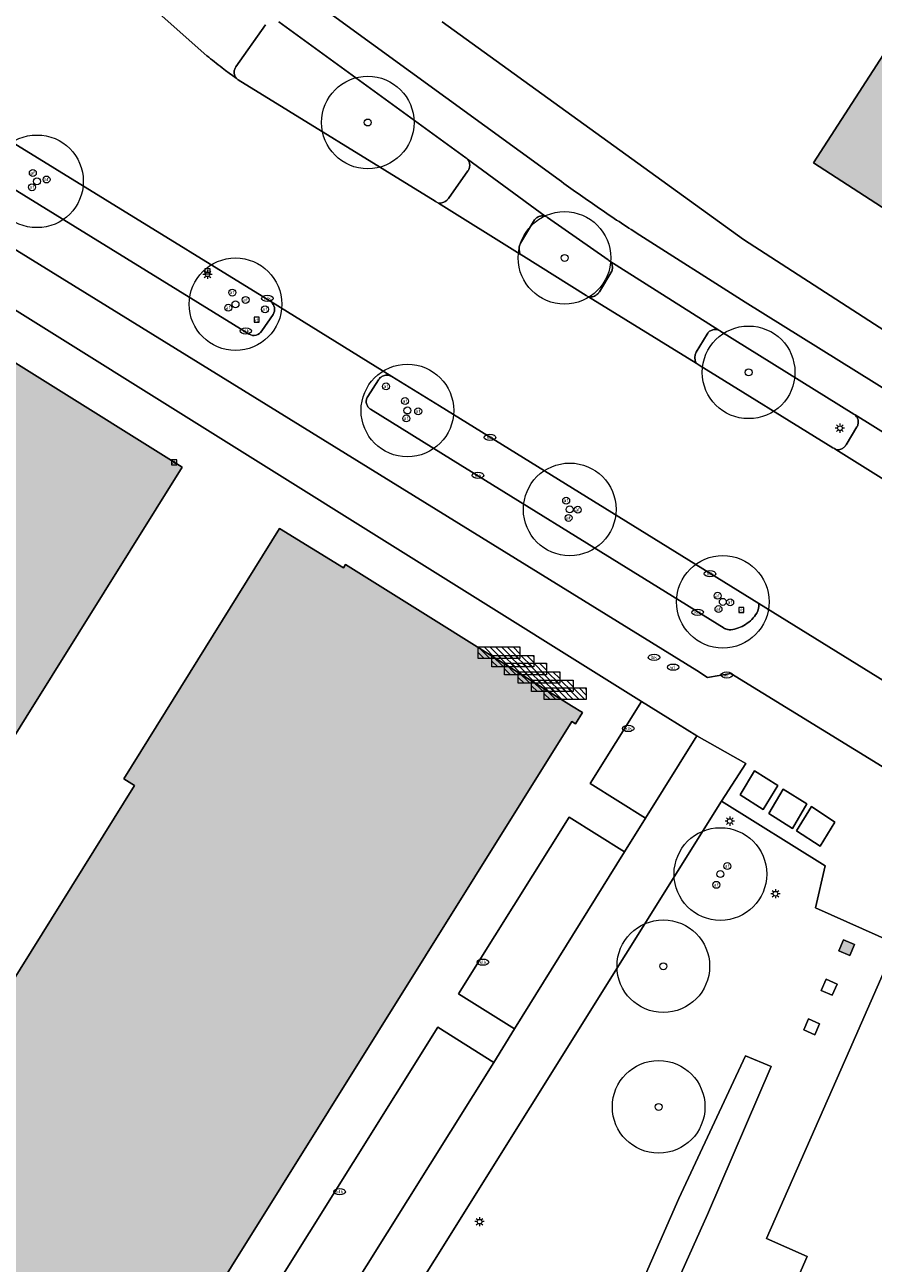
# Model space of a CAD drawing. Header units: metres. Extents: x 187482 to 189800, y 333582 to 335019.
# Tile 248 of 256: x 189061 to 189107, y 334617 to 334684. Entities that reach past the tile are written whole.
import ezdxf
from ezdxf.enums import TextEntityAlignment as Align

# ---------------------------------------------------------------- set-up
doc = ezdxf.new("R2010")
doc.units = ezdxf.units.M
doc.layers.get('0').update_dxf_attribs({"color": 252, "lineweight": 18})
for name, color, linetype, lineweight in [('B-WE-GR-BEPLANTING_CULTUUR_HEESTERS-GV', 252, 'Continuous', 18), ('B-WE-GR-BOOM-S', 252, 'Continuous', 18), ('B-WE-GR-HAAG-G', 252, 'GR-HAAG1-SO', 18), ('B-WE-IE-MEUBILAIR-S', 252, 'Continuous', 18), ('B-WE-IE-MEUBILAIR_WEGMEUBILAIR-S', 252, 'Continuous', 18), ('B-WE-OG-BEBOUWING-GV', 252, 'Continuous', 18), ('B-WE-OG-TERREIN_ERF-GV', 252, 'Continuous', 18), ('B-WE-VH-GESLOTENVERHARDING-GV', 252, 'Continuous', 18), ('B-WE-VH-GESLOTENVERHARDING_ASFALT-GV', 252, 'Continuous', 18), ('B-WE-VH-OPENVERHARDING_BETONSTRAATSTEEN-GV', 252, 'Continuous', 18), ('B-WE-VH-OPENVERHARDING_STRAATBAKSTEEN-GV', 252, 'Continuous', 18), ('B-WE-VH-OPENVERHARDING_TEGEL-GV', 252, 'Continuous', 18)]:
    doc.layers.add(name, color=color, linetype=linetype, lineweight=lineweight)
doc.layers.add('B-WE-OG-BEBOUWING-V', color=7, linetype='Continuous', lineweight=18, true_color=0xf0f0f0)
doc.styles.add('NLCS-ISO', font='NLCS-ISO.ttf')
doc.linetypes.add('GR-HAAG1-SO', pattern='A,6,[176,NLCS.SHX,S=0.125,R=0,X=0,Y=0],-2', length=8)

# ---------------------------------------------------------------- blocks, each defined once
blk = doc.blocks.new('SIE-MEUBILAIR_BORD_VERKEER-SO')
blk.add_lwpolyline([(-0.5625, -0.5625), (0.5625, -0.5625), (0.5625, 0.5625), (-0.5625, 0.5625)], close=True)
at = {"style": 'NLCS-ISO'}
blk.add_text('vb', height=0.75, dxfattribs=at).set_placement((0, 0), align=Align.MIDDLE_CENTER)
blk = doc.blocks.new('SIE-MEUBILAIR_PAAL_LICHTMAST-SO')
for points in [[(-0.62, 0), (-1, 0)], [(-0.71, 0.71), (-0.44, 0.44)], [(0, 1), (0, 0.62)], [(0.44, 0.44), (0.71, 0.71)], [(1, 0), (0.62, 0)], [(-0.71, -0.71), (-0.44, -0.44)], [(0, -0.62), (0, -1)], [(0.44, -0.44), (0.71, -0.71)]]:
    blk.add_lwpolyline(points)
blk.add_circle((0, 0), 0.5)
blk = doc.blocks.new('SIE-MEUBILAIR_PAAL_AFSLUITPAAL-SO')
blk.add_circle((0, 0), 0.75)
at = {"style": 'NLCS-ISO'}
blk.add_text('af', height=0.75, dxfattribs=at).set_placement((0, 0.05), align=Align.MIDDLE_CENTER)
blk = doc.blocks.new('SIE-MEUBILAIR_PUT_BRANDKRAAN-SO')
blk.add_ellipse((0, 0), major_axis=(1.25, 0), ratio=0.54)
at = {"style": 'NLCS-ISO'}
blk.add_text('bk', height=0.75, dxfattribs=at).set_placement((0.03, 0), align=Align.MIDDLE_CENTER)
blk = doc.blocks.new('SIE-MEUBILAIR_PUT_KOLK-SO')
blk.add_ellipse((0, 0), major_axis=(1.25, 0), ratio=0.54)
at = {"style": 'NLCS-ISO'}
blk.add_text('klk', height=0.75, dxfattribs=at).set_placement((0.03, 0), align=Align.MIDDLE_CENTER)
blk = doc.blocks.new('SIE-MEUBILAIR_PUT_WATERLEIDINGPUT-SO')
blk.add_ellipse((0, 0), major_axis=(1.25, 0), ratio=0.54)
at = {"style": 'NLCS-ISO'}
blk.add_text('wl', height=0.75, dxfattribs=at).set_placement((-0.14, 0), align=Align.MIDDLE_CENTER)
blk = doc.blocks.new('SIE-WEG_FIETSREK-SO')
for p, q in [((-4.5, 1.25), (-2, -1.25)), ((-4.5, 0), (-3.25, -1.25)), ((-3.25, 1.25), (-0.75, -1.25)), ((-2, 1.25), (0.5, -1.25)), ((-0.75, 1.25), (1.75, -1.25)), ((0.5, 1.25), (3, -1.25)), ((1.76, 1.25), (4.26, -1.25)), ((3.01, 1.25), (4.5, -0.24)), ((4.26, 1.25), (4.5, 1.01))]:
    blk.add_line(p, q)
at = {"flags": 128}
blk.add_lwpolyline([(4.51, -1.25), (-4.51, -1.25), (-4.51, 1.25), (4.51, 1.25), (4.51, -1.25)], close=True, dxfattribs=at)
blk = doc.blocks.new('SGR-BOOM_GBKN-SO')
at = {"color": 0, "linetype": 'ByBlock', "lineweight": 18}
for radius in [2, 0.15]:
    blk.add_circle((0, 0), radius, dxfattribs=at)

msp = doc.modelspace()

# ---------------------------------------------------------------- hatches: boundary and pattern name
at = {"layer": 'B-WE-OG-BEBOUWING-V'}
h = msp.add_hatch(color=256, dxfattribs=at)
h.dxf.hatch_style = 1
h.paths.add_polyline_path([(188977.271, 334681.018), (188977.301, 334681.065), (188976.349, 334681.656), (188978.962, 334685.86), (188979.913, 334685.269), (188980.009, 334685.423), (188988.163, 334698.545), (188988.237, 334698.664), (188987.285, 334699.255), (188989.898, 334703.459), (188990.849, 334702.868), (188990.91, 334702.966), (188993.172, 334706.605), (188995.23, 334709.916), (188992.89, 334711.371), (188979.733, 334719.554), (188974.016, 334710.39), (188976.287, 334708.975), (188977.425, 334708.267), (188965.027, 334688.352), (188964.858, 334688.459), (188957.672, 334676.92), (188957.038, 334675.901), (188957.669, 334675.489), (188958.309, 334676.523), (188958.909, 334676.149), (188963.478, 334673.304), (188962.843, 334672.278), (188963.484, 334671.868), (188964.124, 334672.902), (188966.665, 334671.319), (188969.281, 334669.689), (188968.66, 334668.666), (188969.316, 334668.254)], flags=17)
h.paths.add_polyline_path([(189033.973, 334625.638), (189040.323, 334635.78), (189045.948, 334632.212), (189046.992, 334631.55), (189056.22, 334646.446), (189059.996, 334644.092), (189061.388, 334646.323), (189069.804, 334659.808), (189031.513, 334683.749), (189031.626, 334683.938), (189031.077, 334684.266), (189031.017, 334684.302), (189030.334, 334683.161), (189026.05, 334685.854), (189026.761, 334687.013), (189026.256, 334687.318), (189025.502, 334686.067), (189019.988, 334689.51), (189020.761, 334690.736), (189020.304, 334691.024), (189019.517, 334689.776), (189015.985, 334691.977), (189013.835, 334688.51), (189011.186, 334690.158), (188994.104, 334662.695), (188988.594, 334653.69), (189033.861, 334625.46)], flags=16)
edge = h.paths.add_edge_path(flags=16)
edge.add_arc((188962.598, 334717.933), 0.192, 359.2213, 406.19144)
edge.add_arc((188962.593, 334717.938), 0.192, 43.80856, 90.7787)
edge.add_arc((188962.587, 334717.938), 0.192, 89.2213, 136.19144)
edge.add_arc((188962.582, 334717.933), 0.192, 133.80856, 180.7787)
edge.add_arc((188962.582, 334717.927), 0.192, 179.2213, 226.19144)
edge.add_arc((188962.587, 334717.922), 0.192, 223.80856, 270.7787)
edge.add_arc((188962.593, 334717.922), 0.192, 269.2213, 316.19144)
edge.add_arc((188962.598, 334717.927), 0.192, 313.80856, 360.7787)
edge = h.paths.add_edge_path(flags=16)
edge.add_arc((188971.434, 334712.43), 0.192, 359.2213, 406.19144)
edge.add_arc((188971.429, 334712.435), 0.192, 43.80856, 90.7787)
edge.add_arc((188971.423, 334712.435), 0.192, 89.2213, 136.19144)
edge.add_arc((188971.418, 334712.43), 0.192, 133.80856, 180.7787)
edge.add_arc((188971.418, 334712.424), 0.192, 179.2213, 226.19144)
edge.add_arc((188971.423, 334712.419), 0.192, 223.80856, 270.7787)
edge.add_arc((188971.429, 334712.419), 0.192, 269.2213, 316.19144)
edge.add_arc((188971.434, 334712.424), 0.192, 313.80856, 360.7787)
edge = h.paths.add_edge_path(flags=16)
edge.add_arc((188967.012, 334715.169), 0.192, 89.2213, 136.19144)
edge.add_arc((188967.007, 334715.164), 0.192, 133.80856, 180.7787)
edge.add_arc((188967.007, 334715.158), 0.192, 179.2213, 226.19144)
edge.add_arc((188967.012, 334715.153), 0.192, 223.80856, 270.7787)
edge.add_arc((188967.018, 334715.153), 0.192, 269.2213, 316.19144)
edge.add_arc((188967.023, 334715.158), 0.192, 313.80856, 360.7787)
edge.add_arc((188967.023, 334715.164), 0.192, 359.2213, 406.19144)
edge.add_arc((188967.018, 334715.169), 0.192, 43.80856, 90.7787)
edge = h.paths.add_edge_path(flags=16)
edge.add_arc((188969.171, 334718.655), 0.192, 89.2213, 136.19144)
edge.add_arc((188969.166, 334718.65), 0.192, 133.80856, 180.7787)
edge.add_arc((188969.166, 334718.644), 0.192, 179.2213, 226.19144)
edge.add_arc((188969.171, 334718.639), 0.192, 223.80856, 270.7787)
edge.add_arc((188969.177, 334718.639), 0.192, 269.2213, 316.19144)
edge.add_arc((188969.182, 334718.644), 0.192, 313.80856, 360.7787)
edge.add_arc((188969.182, 334718.65), 0.192, 359.2213, 406.19144)
edge.add_arc((188969.177, 334718.655), 0.192, 43.80856, 90.7787)
edge = h.paths.add_edge_path(flags=16)
edge.add_arc((188973.635, 334715.942), 0.192, 313.80856, 360.7787)
edge.add_arc((188973.635, 334715.948), 0.192, 359.2213, 406.19144)
edge.add_arc((188973.63, 334715.953), 0.192, 43.80856, 90.7787)
edge.add_arc((188973.624, 334715.953), 0.192, 89.2213, 136.19144)
edge.add_arc((188973.619, 334715.948), 0.192, 133.80856, 180.7787)
edge.add_arc((188973.619, 334715.942), 0.192, 179.2213, 226.19144)
edge.add_arc((188973.624, 334715.937), 0.192, 223.80856, 270.7787)
edge.add_arc((188973.63, 334715.937), 0.192, 269.2213, 316.19144)
h = msp.add_hatch(color=256, dxfattribs=at)
h.dxf.hatch_style = 1
h.paths.add_polyline_path([(189066.662, 334642.997), (189067.239, 334642.638), (189058.837, 334629.202), (189050.181, 334615.36), (189049.995, 334615.477), (189049.62, 334614.864), (189065.43, 334604.999), (189065.795, 334605.574), (189065.609, 334605.692), (189067.228, 334608.284), (189090.843, 334646.088), (189091.038, 334645.966), (189091.414, 334646.568), (189090.825, 334646.936), (189082.359, 334652.225), (189078.621, 334654.56), (189078.511, 334654.386), (189075.069, 334656.503)], flags=17)
h.paths.add_polyline_path([(189033.973, 334625.638), (189040.323, 334635.78), (189045.948, 334632.212), (189046.992, 334631.55), (189056.22, 334646.446), (189059.996, 334644.092), (189061.388, 334646.323), (189069.804, 334659.808), (189031.513, 334683.749), (189031.626, 334683.938), (189031.077, 334684.266), (189031.017, 334684.302), (189030.334, 334683.161), (189026.05, 334685.854), (189026.761, 334687.013), (189026.256, 334687.318), (189025.502, 334686.067), (189019.988, 334689.51), (189020.761, 334690.736), (189020.304, 334691.024), (189019.517, 334689.776), (189015.985, 334691.977), (189013.835, 334688.51), (189011.186, 334690.158), (188994.104, 334662.695), (188988.594, 334653.69), (189033.861, 334625.46)], flags=16)
h = msp.add_hatch(color=256, dxfattribs=at)
h.dxf.hatch_style = 1
h.paths.add_polyline_path([(189109.084, 334672.882), (189117.744, 334686.285), (189113.1, 334689.272), (189109.021, 334682.881), (189108.425, 334683.264), (189103.888, 334676.238)], flags=17)
h = msp.add_hatch(color=256, dxfattribs=at)
h.dxf.hatch_style = 1
h.paths.add_polyline_path([(189106.109, 334634.048), (189105.514, 334634.31), (189105.252, 334633.715), (189105.847, 334633.454)], flags=17)

# ---------------------------------------------------------------- linework, layer by layer
at = {"layer": 'B-WE-GR-BEPLANTING_CULTUUR_HEESTERS-GV', "flags": 128}
for points in [[(189074.586, 334668.753), (189065.645, 334674.259), (189057.252, 334679.428), (189042.208, 334688.745), (189041.979, 334688.887), (189024.42, 334699.788), (189024.317, 334699.852)], [(189023.361, 334698.087), (189040.831, 334687.135), (189057.393, 334676.874), (189073.419, 334667.001)], [(189074.302, 334683.698), (189072.708, 334681.432)], [(189085.119, 334676.52), (189075.019, 334683.849)], [(189072.715, 334680.812), (189072.756, 334680.783), (189072.797, 334680.753), (189072.801, 334680.75), (189072.805, 334680.746), (189072.81, 334680.743), (189072.814, 334680.74), (189072.818, 334680.737), (189072.823, 334680.733), (189072.827, 334680.73), (189072.832, 334680.727), (189083.474, 334674.167), (189083.479, 334674.163), (189083.485, 334674.16), (189083.49, 334674.156), (189083.496, 334674.153), (189083.501, 334674.15), (189083.507, 334674.146), (189083.512, 334674.143), (189083.518, 334674.14), (189083.642, 334674.063)], [(189084.18, 334674.326), (189085.237, 334675.806)], [(189092.801, 334671.01), (189089.537, 334673.3)], [(189088.834, 334673.165), (189088.07, 334671.908)], [(189088.061, 334671.321), (189088.24, 334671.21), (189091.619, 334669.085), (189091.751, 334669.004)], [(189092.341, 334669.281), (189092.947, 334670.302)], [(189074.1, 334667.172), (189074.713, 334668.051)], [(189098.156, 334667.003), (189097.561, 334666.019)], [(189106.077, 334662.676), (189098.841, 334667.18)], [(189097.553, 334665.427), (189097.723, 334665.322), (189104.938, 334660.867), (189105.019, 334660.816), (189105.1, 334660.766)], [(189105.647, 334661.021), (189106.237, 334661.99)], [(189101.692, 334612.988), (189103.554, 334617.216), (189101.356, 334618.173), (189105.838, 334628.35), (189107.984, 334633.224), (189121.738, 334627.151), (189129.97, 334620.682), (189132.693, 334618.542), (189132.813, 334618.448), (189134.062, 334620.204), (189122.773, 334628.984), (189115.308, 334632.26), (189114.837, 334631.183), (189103.999, 334636.024), (189104.523, 334638.295), (189098.93, 334641.783), (189067.932, 334592.24)]]:
    msp.add_lwpolyline(points, dxfattribs=at)
at = {"layer": 'B-WE-GR-BEPLANTING_CULTUUR_HEESTERS-GV'}
for points in [[(189072.708, 334681.432, 0.087876), (189072.629, 334681.261)], [(189072.629, 334681.261, 0.090754), (189072.614, 334681.074)], [(189072.614, 334681.074, 0.064968), (189072.647, 334680.936)], [(189072.647, 334680.936, 0.0632), (189072.715, 334680.812)], [(189085.213, 334676.434, 0.065591), (189085.119, 334676.52)], [(189085.256, 334676.374, 0.033052), (189085.213, 334676.434)], [(189085.237, 334675.806, 0.098675), (189085.319, 334675.988)], [(189085.326, 334676.187, 0.096717), (189085.256, 334676.374)], [(189085.319, 334675.988, 0.095536), (189085.326, 334676.187)], [(189083.642, 334674.063, 0.048867), (189083.766, 334674.067)], [(189083.766, 334674.067, 0.052514), (189083.887, 334674.097)], [(189083.887, 334674.097, 0.078353), (189084.052, 334674.188)], [(189084.052, 334674.188, 0.075082), (189084.18, 334674.326)], [(189088.976, 334673.301, 0.100673), (189088.834, 334673.165)], [(189089.158, 334673.374, 0.095652), (189088.976, 334673.301)], [(189089.355, 334673.374, 0.091373), (189089.158, 334673.374)], [(189089.399, 334673.363, 0.032131), (189089.355, 334673.374)], [(189089.537, 334673.3, 0.075911), (189089.399, 334673.363)], [(189088.008, 334671.72, 0.07571), (189088.003, 334671.522)], [(189088.003, 334671.522, 0.029865), (189088.024, 334671.419)], [(189088.07, 334671.908, 0.073493), (189088.008, 334671.72)], [(189088.024, 334671.419, 0.033539), (189088.061, 334671.321)], [(189092.895, 334670.936, 0.065854), (189092.801, 334671.01)], [(189092.948, 334670.873, 0.048464), (189092.895, 334670.936)], [(189093.028, 334670.688, 0.095755), (189092.948, 334670.873)], [(189093.028, 334670.487, 0.099505), (189093.028, 334670.688)], [(189092.947, 334670.302, 0.104056), (189093.028, 334670.487)], [(189092.2, 334669.133, 0.086538), (189092.341, 334669.281)], [(189074.713, 334668.051, 0.385784), (189074.586, 334668.753)], [(189091.751, 334669.004, 0.051468), (189091.887, 334669.005)], [(189091.887, 334669.005, 0.051583), (189092.02, 334669.036)], [(189092.02, 334669.036, 0.08314), (189092.2, 334669.133)], [(189098.461, 334667.235, 0.096123), (189098.285, 334667.15)], [(189098.657, 334667.246, 0.097207), (189098.461, 334667.235)], [(189098.786, 334667.208, 0.069283), (189098.657, 334667.246)], [(189073.419, 334667.001, 0.43627), (189074.1, 334667.172)], [(189098.285, 334667.15, 0.10149), (189098.156, 334667.003)], [(189098.841, 334667.18, 0.03623), (189098.786, 334667.208)], [(189097.561, 334666.019, 0.070717), (189097.5, 334665.832)], [(189097.5, 334665.832, 0.071362), (189097.494, 334665.636)], [(189097.494, 334665.636, 0.046762), (189097.515, 334665.529)], [(189097.515, 334665.529, 0.040852), (189097.553, 334665.427)], [(189106.133, 334662.634, 0.034612), (189106.077, 334662.676)], [(189106.217, 334662.542, 0.058305), (189106.133, 334662.634)], [(189106.296, 334662.365, 0.09481), (189106.217, 334662.542)], [(189106.237, 334661.99, 0.097973), (189106.303, 334662.172)], [(189106.303, 334662.172, 0.098504), (189106.296, 334662.365)], [(189105.1, 334660.766, 0.07212), (189105.239, 334660.76)], [(189105.239, 334660.76, 0.066094), (189105.375, 334660.791)], [(189105.375, 334660.791, 0.084496), (189105.531, 334660.882)], [(189105.531, 334660.882, 0.082742), (189105.647, 334661.021)]]:
    msp.add_lwpolyline(points, format="xyb", dxfattribs=at)
at = {"layer": 'B-WE-GR-BEPLANTING_CULTUUR_HEESTERS-GV', "flags": 128}
for points in [[(189105.252, 334633.715), (189105.514, 334634.31), (189106.109, 334634.048), (189105.847, 334633.454)], [(189104.904, 334631.315), (189104.309, 334631.577), (189104.571, 334632.171), (189105.166, 334631.909)], [(189103.962, 334629.176), (189103.367, 334629.438), (189103.629, 334630.033), (189104.224, 334629.771)], [(189103.664, 334606.458), (189097.403, 334609.243), (189092.642, 334611.277), (189096.623, 334620.339), (189100.229, 334628.047), (189101.61, 334627.464), (189098.168, 334619.483), (189094.842, 334612.065), (189098.08, 334610.743), (189104.386, 334608.044)], [(189098.168, 334619.483), (189101.61, 334627.464), (189100.229, 334628.047), (189096.623, 334620.339), (189092.642, 334611.277), (189097.403, 334609.243), (189103.664, 334606.458), (189104.386, 334608.044), (189098.08, 334610.743), (189094.842, 334612.065)]]:
    msp.add_lwpolyline(points, close=True, dxfattribs=at)
at = {"layer": 'B-WE-GR-HAAG-G', "ltscale": 0.2, "flags": 128}
for points in [[(189096.623, 334620.339), (189100.229, 334628.047)], [(189100.229, 334628.047), (189101.61, 334627.464)], [(189101.61, 334627.464), (189098.168, 334619.483)], [(189092.642, 334611.277), (189096.623, 334620.339)], [(189098.168, 334619.483), (189094.842, 334612.065)]]:
    msp.add_lwpolyline(points, dxfattribs=at)
at = {"layer": 'B-WE-OG-BEBOUWING-GV', "flags": 128}
msp.add_lwpolyline([(189011.186, 334690.158), (188994.104, 334662.695), (188988.594, 334653.69), (189033.861, 334625.46), (189033.973, 334625.638), (189040.323, 334635.78), (189045.948, 334632.212), (189046.992, 334631.55), (189056.22, 334646.446), (189059.996, 334644.092), (189061.388, 334646.323), (189069.804, 334659.808), (189031.513, 334683.749)], dxfattribs=at)
for points in [[(189109.084, 334672.882), (189117.744, 334686.285), (189113.1, 334689.272), (189109.021, 334682.881), (189108.425, 334683.264), (189103.888, 334676.238)], [(189066.662, 334642.997), (189067.239, 334642.638), (189058.837, 334629.202), (189050.181, 334615.36), (189049.995, 334615.477), (189049.62, 334614.864), (189065.43, 334604.999), (189065.795, 334605.574), (189065.609, 334605.692), (189067.228, 334608.284), (189090.843, 334646.088), (189091.038, 334645.966), (189091.414, 334646.568), (189090.825, 334646.936), (189082.359, 334652.225), (189078.621, 334654.56), (189078.511, 334654.386), (189075.069, 334656.503)], [(189106.109, 334634.048), (189105.514, 334634.31), (189105.252, 334633.715), (189105.847, 334633.454)], [(189132.813, 334618.448), (189132.693, 334618.542), (189129.97, 334620.682), (189121.738, 334627.151), (189107.984, 334633.224), (189105.838, 334628.35), (189101.356, 334618.173), (189103.554, 334617.216), (189101.692, 334612.988), (189108.825, 334609.847), (189115.116, 334607.076), (189114.331, 334606.075), (189118.775, 334602.593), (189120.166, 334601.503), (189120.342, 334601.365), (189120.451, 334601.28), (189120.593, 334601.168), (189122.023, 334602.988), (189124.913, 334600.722), (189125.849, 334599.988), (189125.959, 334600.131), (189131.683, 334595.657), (189143.193, 334610.291)], [(189105.166, 334631.909), (189104.571, 334632.171), (189104.309, 334631.577), (189104.904, 334631.315)], [(189104.224, 334629.771), (189103.629, 334630.033), (189103.367, 334629.438), (189103.962, 334629.176)]]:
    msp.add_lwpolyline(points, close=True, dxfattribs=at)
at = {"layer": 'B-WE-OG-TERREIN_ERF-GV', "flags": 128}
for points in [[(189072.09, 334611.188), (189083.601, 334629.587), (189086.634, 334627.689), (189087.75, 334629.497), (189084.728, 334631.388), (189090.7, 334640.933), (189093.691, 334639.062), (189094.817, 334640.864), (189091.827, 334642.734), (189094.602, 334647.17), (189014.451, 334697.278)], [(189031.513, 334683.749), (189069.804, 334659.808), (189061.388, 334646.323), (189059.996, 334644.092)], [(189083.848, 334683.848), (189100.11, 334672.109), (189121.28, 334658.426), (189128.878, 334653.605), (189134.632, 334650.115), (189142.881, 334644.872)], [(189058.837, 334629.202), (189067.239, 334642.638), (189066.662, 334642.997), (189075.069, 334656.503), (189078.511, 334654.386), (189078.621, 334654.56), (189082.359, 334652.225), (189090.825, 334646.936), (189091.414, 334646.568), (189091.038, 334645.966), (189090.843, 334646.088), (189067.228, 334608.284)]]:
    msp.add_lwpolyline(points, dxfattribs=at)
for points in [[(189123.943, 334695.879), (189126.098, 334694.39), (189120.08, 334684.783), (189120.405, 334684.574), (189116.282, 334678.173), (189118.86, 334676.517), (189114.327, 334669.497), (189109.084, 334672.882), (189103.888, 334676.238), (189108.425, 334683.264), (189109.021, 334682.881), (189113.1, 334689.272), (189117.744, 334686.285), (189119.475, 334688.964)], [(189094.817, 334640.864), (189097.596, 334645.313), (189096.024, 334646.281), (189094.602, 334647.17), (189091.827, 334642.734)], [(189087.75, 334629.497), (189093.691, 334639.062), (189090.7, 334640.933), (189084.728, 334631.388)], [(189075.12, 334609.293), (189086.634, 334627.689), (189083.601, 334629.587), (189072.09, 334611.188)]]:
    msp.add_lwpolyline(points, close=True, dxfattribs=at)
at = {"layer": 'B-WE-VH-GESLOTENVERHARDING-GV', "flags": 128}
for points in [[(189101.182, 334641.346), (189101.964, 334642.634), (189100.715, 334643.423), (189099.933, 334642.135)], [(189102.764, 334640.318), (189103.537, 334641.641), (189102.254, 334642.443), (189101.481, 334641.12)], [(189103.775, 334641.496), (189102.973, 334640.191), (189104.249, 334639.358), (189105.051, 334640.663)]]:
    msp.add_lwpolyline(points, close=True, dxfattribs=at)
at = {"layer": 'B-WE-VH-GESLOTENVERHARDING_ASFALT-GV', "flags": 128}
for points in [[(189003.454, 334712.899), (189018.063, 334703.767), (189018.139, 334703.719), (189020.634, 334702.156), (189024.317, 334699.852), (189024.42, 334699.788), (189041.979, 334688.887), (189042.208, 334688.745), (189057.252, 334679.428), (189065.645, 334674.259), (189074.586, 334668.753), (189081.124, 334664.711), (189083.691, 334663.123), (189100.938, 334652.454), (189116.437, 334642.876), (189116.454, 334642.867), (189116.47, 334642.858), (189116.487, 334642.848), (189116.503, 334642.838), (189116.519, 334642.828), (189116.535, 334642.818), (189116.551, 334642.807), (189116.566, 334642.796)], [(189071.138, 334682.028), (189068.246, 334684.591), (189068.15, 334684.677), (189062.766, 334689.771)], [(189109.854, 334657.801), (189105.1, 334660.766), (189105.019, 334660.816), (189104.938, 334660.867), (189097.723, 334665.322), (189097.553, 334665.427), (189091.751, 334669.004), (189091.619, 334669.085), (189088.24, 334671.21), (189088.061, 334671.321), (189083.642, 334674.063), (189083.518, 334674.14), (189083.512, 334674.143), (189083.507, 334674.146), (189083.501, 334674.15), (189083.496, 334674.153), (189083.49, 334674.156), (189083.485, 334674.16), (189083.479, 334674.163), (189083.474, 334674.167), (189072.832, 334680.727), (189072.827, 334680.73), (189072.823, 334680.733), (189072.818, 334680.737), (189072.814, 334680.74), (189072.81, 334680.743), (189072.805, 334680.746), (189072.801, 334680.75), (189072.797, 334680.753), (189072.756, 334680.783), (189072.715, 334680.812), (189072.525, 334680.952), (189072.335, 334681.093), (189072.146, 334681.235), (189071.958, 334681.378)]]:
    msp.add_lwpolyline(points, dxfattribs=at)
at = {"layer": 'B-WE-VH-GESLOTENVERHARDING_ASFALT-GV'}
for points in [[(189071.546, 334681.7, -0.005371), (189071.138, 334682.028)], [(189071.958, 334681.378, -0.005369), (189071.546, 334681.7)]]:
    msp.add_lwpolyline(points, format="xyb", dxfattribs=at)
at = {"layer": 'B-WE-VH-GESLOTENVERHARDING_ASFALT-GV', "flags": 128}
msp.add_lwpolyline([(189094.817, 334640.864), (189093.691, 334639.062), (189087.75, 334629.497), (189086.634, 334627.689), (189075.12, 334609.293), (189073.997, 334607.495), (189070.89, 334602.402), (189070.518, 334601.828), (189065.397, 334593.811), (189067.932, 334592.24), (189098.93, 334641.783), (189100.232, 334643.829), (189097.596, 334645.313)], close=True, dxfattribs=at)
at = {"layer": 'B-WE-VH-OPENVERHARDING_BETONSTRAATSTEEN-GV', "flags": 128}
for points in [[(189090.153, 334675.322), (189065.88, 334692.983)], [(189075.019, 334683.849), (189085.119, 334676.52)], [(189085.213, 334676.434), (189089.399, 334673.363)], [(189089.537, 334673.3), (189092.801, 334671.01)], [(189160.534, 334633.078), (189144.776, 334641.791), (189141.295, 334643.775), (189137.819, 334645.768), (189134.348, 334647.77), (189130.882, 334649.78), (189116.331, 334658.679), (189100.202, 334668.723), (189094.317, 334672.466)], [(189092.895, 334670.936), (189098.786, 334667.208)], [(189098.841, 334667.18), (189106.077, 334662.676)], [(189106.133, 334662.634), (189111.058, 334659.582)]]:
    msp.add_lwpolyline(points, dxfattribs=at)
at = {"layer": 'B-WE-VH-OPENVERHARDING_BETONSTRAATSTEEN-GV'}
for points in [[(189085.119, 334676.52, -0.065591), (189085.213, 334676.434)], [(189091.179, 334674.586, -0.003497), (189090.153, 334675.322)], [(189092.215, 334673.865, -0.002856), (189091.179, 334674.586)], [(189089.399, 334673.363, -0.075911), (189089.537, 334673.3)], [(189093.261, 334673.158, -0.002856), (189092.215, 334673.865)], [(189094.317, 334672.466, -0.003518), (189093.261, 334673.158)], [(189092.801, 334671.01, -0.065854), (189092.895, 334670.936)], [(189098.786, 334667.208, -0.03623), (189098.841, 334667.18)], [(189106.077, 334662.676, -0.034612), (189106.133, 334662.634)]]:
    msp.add_lwpolyline(points, format="xyb", dxfattribs=at)
at = {"layer": 'B-WE-VH-OPENVERHARDING_STRAATBAKSTEEN-GV', "flags": 128}
for points in [[(189073.419, 334667.001), (189057.393, 334676.874), (189040.831, 334687.135), (189023.361, 334698.087), (189019.577, 334700.497), (189017.065, 334698.92), (189039.475, 334684.736), (189055.961, 334674.54), (189097.592, 334648.834), (189098.164, 334648.456), (189099.424, 334648.688), (189109.32, 334642.593), (189113.332, 334639.148)], [(189068.246, 334684.591), (189071.138, 334682.028)], [(189072.708, 334681.432), (189074.302, 334683.698)], [(189071.958, 334681.378), (189072.146, 334681.235), (189072.335, 334681.093), (189072.525, 334680.952), (189072.715, 334680.812)], [(189089.399, 334673.363), (189085.213, 334676.434)], [(189085.237, 334675.806), (189084.18, 334674.326)], [(189083.642, 334674.063), (189088.061, 334671.321)], [(189088.07, 334671.908), (189088.834, 334673.165)], [(189098.786, 334667.208), (189092.895, 334670.936)], [(189092.947, 334670.302), (189092.341, 334669.281)], [(189081.124, 334664.711), (189074.586, 334668.753)], [(189091.751, 334669.004), (189097.553, 334665.427)], [(189074.713, 334668.051), (189074.1, 334667.172)], [(189097.561, 334666.019), (189098.156, 334667.003)], [(189079.821, 334663.626), (189080.405, 334664.527)], [(189099.071, 334651.119), (189095.144, 334653.551), (189084.441, 334660.18), (189079.975, 334662.946)], [(189111.058, 334659.582), (189106.133, 334662.634)], [(189106.237, 334661.99), (189105.647, 334661.021)], [(189105.1, 334660.766), (189109.854, 334657.801)], [(189116.437, 334642.876), (189100.938, 334652.454)], [(189099.331, 334651.039), (189099.286, 334651.046), (189099.241, 334651.055)]]:
    msp.add_lwpolyline(points, dxfattribs=at)
at = {"layer": 'B-WE-VH-OPENVERHARDING_STRAATBAKSTEEN-GV'}
for points in [[(189071.138, 334682.028, 0.005371), (189071.546, 334681.7)], [(189071.546, 334681.7, 0.005369), (189071.958, 334681.378)], [(189072.629, 334681.261, -0.087876), (189072.708, 334681.432)], [(189072.614, 334681.074, -0.090754), (189072.629, 334681.261)], [(189072.647, 334680.936, -0.064968), (189072.614, 334681.074)], [(189072.715, 334680.812, -0.0632), (189072.647, 334680.936)], [(189085.213, 334676.434, -0.033052), (189085.256, 334676.374)], [(189085.319, 334675.988, -0.098675), (189085.237, 334675.806)], [(189085.256, 334676.374, -0.096717), (189085.326, 334676.187)], [(189085.326, 334676.187, -0.095536), (189085.319, 334675.988)], [(189083.766, 334674.067, -0.048867), (189083.642, 334674.063)], [(189083.887, 334674.097, -0.052514), (189083.766, 334674.067)], [(189084.052, 334674.188, -0.078353), (189083.887, 334674.097)], [(189084.18, 334674.326, -0.075082), (189084.052, 334674.188)], [(189088.834, 334673.165, -0.100673), (189088.976, 334673.301)], [(189088.976, 334673.301, -0.095652), (189089.158, 334673.374)], [(189089.158, 334673.374, -0.091373), (189089.355, 334673.374)], [(189089.355, 334673.374, -0.032131), (189089.399, 334673.363)], [(189088.003, 334671.522, -0.07571), (189088.008, 334671.72)], [(189088.024, 334671.419, -0.029865), (189088.003, 334671.522)], [(189088.008, 334671.72, -0.073493), (189088.07, 334671.908)], [(189088.061, 334671.321, -0.033539), (189088.024, 334671.419)], [(189092.895, 334670.936, -0.048464), (189092.948, 334670.873)], [(189092.948, 334670.873, -0.095755), (189093.028, 334670.688)], [(189093.028, 334670.688, -0.099505), (189093.028, 334670.487)], [(189093.028, 334670.487, -0.104056), (189092.947, 334670.302)], [(189092.341, 334669.281, -0.086538), (189092.2, 334669.133)], [(189074.586, 334668.753, -0.385784), (189074.713, 334668.051)], [(189091.887, 334669.005, -0.051468), (189091.751, 334669.004)], [(189092.02, 334669.036, -0.051583), (189091.887, 334669.005)], [(189092.2, 334669.133, -0.08314), (189092.02, 334669.036)], [(189098.285, 334667.15, -0.096123), (189098.461, 334667.235)], [(189098.461, 334667.235, -0.097207), (189098.657, 334667.246)], [(189098.657, 334667.246, -0.069283), (189098.786, 334667.208)], [(189074.1, 334667.172, -0.43627), (189073.419, 334667.001)], [(189098.156, 334667.003, -0.10149), (189098.285, 334667.15)], [(189097.5, 334665.832, -0.070717), (189097.561, 334666.019)], [(189097.494, 334665.636, -0.071362), (189097.5, 334665.832)], [(189097.515, 334665.529, -0.046762), (189097.494, 334665.636)], [(189097.553, 334665.427, -0.040852), (189097.515, 334665.529)], [(189080.405, 334664.527, -0.103478), (189080.541, 334664.681)], [(189080.541, 334664.681, -0.102406), (189080.726, 334664.77)], [(189080.726, 334664.77, -0.102406), (189080.931, 334664.781)], [(189080.931, 334664.781, -0.094048), (189081.124, 334664.711)], [(189079.756, 334663.254, -0.098514), (189079.751, 334663.447)], [(189079.751, 334663.447, -0.100485), (189079.821, 334663.626)], [(189079.835, 334663.078, -0.097375), (189079.756, 334663.254)], [(189079.975, 334662.946, -0.102853), (189079.835, 334663.078)], [(189106.133, 334662.634, -0.058305), (189106.217, 334662.542)], [(189106.217, 334662.542, -0.09481), (189106.296, 334662.365)], [(189106.303, 334662.172, -0.097973), (189106.237, 334661.99)], [(189106.296, 334662.365, -0.098504), (189106.303, 334662.172)], [(189105.239, 334660.76, -0.07212), (189105.1, 334660.766)], [(189105.375, 334660.791, -0.066094), (189105.239, 334660.76)], [(189105.531, 334660.882, -0.084496), (189105.375, 334660.791)], [(189105.647, 334661.021, -0.082742), (189105.531, 334660.882)], [(189100.828, 334651.94, -0.05764), (189100.561, 334651.602)], [(189100.938, 334652.454, -0.172473), (189100.828, 334651.94)], [(189100.226, 334651.33, -0.056021), (189099.84, 334651.138)], [(189100.561, 334651.602, -0.054294), (189100.226, 334651.33)], [(189099.154, 334651.082, -0.034633), (189099.071, 334651.119)], [(189099.241, 334651.055, -0.034707), (189099.154, 334651.082)], [(189099.422, 334651.035, -0.02242), (189099.331, 334651.039)], [(189099.84, 334651.138, -0.055209), (189099.422, 334651.035)]]:
    msp.add_lwpolyline(points, format="xyb", dxfattribs=at)
at = {"layer": 'B-WE-VH-OPENVERHARDING_TEGEL-GV', "flags": 128}
for points in [[(189113.332, 334639.148), (189109.32, 334642.593), (189099.424, 334648.688), (189098.164, 334648.456), (189097.592, 334648.834), (189055.961, 334674.54), (189039.475, 334684.736), (189017.065, 334698.92), (189014.451, 334697.278), (189094.602, 334647.17), (189096.024, 334646.281), (189097.596, 334645.313)], [(189065.88, 334692.983), (189090.153, 334675.322)], [(189186.14, 334623.245), (189184.126, 334622.32), (189173.634, 334627.826), (189173.528, 334627.172), (189171.68, 334628.256), (189160.813, 334634.628), (189147.508, 334642.367), (189147.295, 334641.961), (189144.404, 334643.818), (189144.402, 334644.191), (189143.296, 334644.92), (189142.881, 334644.872), (189134.632, 334650.115), (189128.878, 334653.605), (189121.28, 334658.426), (189100.11, 334672.109), (189083.848, 334683.848)], [(189094.317, 334672.466), (189100.202, 334668.723), (189116.331, 334658.679), (189130.882, 334649.78), (189134.348, 334647.77), (189137.819, 334645.768), (189141.295, 334643.775), (189144.776, 334641.791), (189160.534, 334633.078)], [(189100.938, 334652.454), (189083.691, 334663.123), (189081.124, 334664.711)], [(189080.405, 334664.527), (189079.821, 334663.626)], [(189079.975, 334662.946), (189084.441, 334660.18), (189095.144, 334653.551), (189099.071, 334651.119)], [(189099.241, 334651.055), (189099.286, 334651.046), (189099.331, 334651.039)], [(189097.596, 334645.313), (189100.232, 334643.829), (189098.93, 334641.783), (189104.523, 334638.295), (189103.999, 334636.024), (189114.837, 334631.183), (189115.308, 334632.26), (189116.444, 334634.859), (189124.623, 334630.041), (189132.11, 334624.139), (189135.154, 334621.739), (189143.653, 334614.78), (189147.677, 334611.939), (189150.657, 334615.754), (189154.091, 334614.037), (189150.805, 334616.073), (189151.682, 334617.489)]]:
    msp.add_lwpolyline(points, dxfattribs=at)
at = {"layer": 'B-WE-VH-OPENVERHARDING_TEGEL-GV'}
for points in [[(189090.153, 334675.322, 0.003497), (189091.179, 334674.586)], [(189091.179, 334674.586, 0.002856), (189092.215, 334673.865)], [(189092.215, 334673.865, 0.002856), (189093.261, 334673.158)], [(189093.261, 334673.158, 0.003518), (189094.317, 334672.466)], [(189080.541, 334664.681, 0.103478), (189080.405, 334664.527)], [(189080.726, 334664.77, 0.102406), (189080.541, 334664.681)], [(189080.931, 334664.781, 0.102406), (189080.726, 334664.77)], [(189081.124, 334664.711, 0.094048), (189080.931, 334664.781)], [(189079.751, 334663.447, 0.098514), (189079.756, 334663.254)], [(189079.821, 334663.626, 0.100485), (189079.751, 334663.447)], [(189079.756, 334663.254, 0.097375), (189079.835, 334663.078)], [(189079.835, 334663.078, 0.102853), (189079.975, 334662.946)], [(189100.561, 334651.602, 0.05764), (189100.828, 334651.94)], [(189100.828, 334651.94, 0.172473), (189100.938, 334652.454)], [(189099.84, 334651.138, 0.056021), (189100.226, 334651.33)], [(189100.226, 334651.33, 0.054294), (189100.561, 334651.602)], [(189099.071, 334651.119, 0.034633), (189099.154, 334651.082)], [(189099.154, 334651.082, 0.034707), (189099.241, 334651.055)], [(189099.331, 334651.039, 0.02242), (189099.422, 334651.035)], [(189099.422, 334651.035, 0.055209), (189099.84, 334651.138)]]:
    msp.add_lwpolyline(points, format="xyb", dxfattribs=at)
at = {"layer": 'B-WE-VH-OPENVERHARDING_TEGEL-GV', "flags": 128}
for points in [[(189100.715, 334643.423), (189101.964, 334642.634), (189101.182, 334641.346), (189099.933, 334642.135)], [(189102.254, 334642.443), (189103.537, 334641.641), (189102.764, 334640.318), (189101.481, 334641.12)], [(189104.249, 334639.358), (189102.973, 334640.191), (189103.775, 334641.496), (189105.051, 334640.663)]]:
    msp.add_lwpolyline(points, close=True, dxfattribs=at)

# ---------------------------------------------------------------- block references
at = {"layer": 'B-WE-GR-BOOM-S', "xscale": 1.25, "yscale": 1.25, "zscale": 1.25}
for p in [(189079.826, 334678.42), (189061.968, 334675.245), (189090.451, 334671.112), (189072.685, 334668.611), (189100.389, 334664.935), (189081.966, 334662.877), (189090.73, 334657.537), (189098.996, 334652.546), (189098.865, 334637.855), (189095.784, 334632.878), (189095.531, 334625.286)]:
    msp.add_blockref('SGR-BOOM_GBKN-SO', p, dxfattribs=at)
at = {"layer": 'B-WE-IE-MEUBILAIR-S', "xscale": 0.25, "yscale": 0.25, "zscale": 0.25}
for name, p in [('SIE-MEUBILAIR_PAAL_AFSLUITPAAL-SO', (189061.742, 334675.695)), ('SIE-MEUBILAIR_PAAL_AFSLUITPAAL-SO', (189062.483, 334675.344)), ('SIE-MEUBILAIR_PAAL_AFSLUITPAAL-SO', (189061.698, 334674.928)), ('SIE-MEUBILAIR_PAAL_LICHTMAST-SO', (189071.172, 334670.225)), ('SIE-MEUBILAIR_BORD_VERKEER-SO', (189071.179, 334670.388)), ('SIE-MEUBILAIR_PAAL_AFSLUITPAAL-SO', (189072.509, 334669.237)), ('SIE-MEUBILAIR_PAAL_AFSLUITPAAL-SO', (189072.296, 334668.421)), ('SIE-MEUBILAIR_PAAL_AFSLUITPAAL-SO', (189073.233, 334668.847)), ('SIE-MEUBILAIR_PUT_KOLK-SO', (189074.407, 334668.93)), ('SIE-MEUBILAIR_BORD_VERKEER-SO', (189073.831, 334667.78)), ('SIE-MEUBILAIR_PAAL_AFSLUITPAAL-SO', (189074.278, 334668.337)), ('SIE-MEUBILAIR_PUT_KOLK-SO', (189073.243, 334667.167)), ('SIE-MEUBILAIR_PAAL_AFSLUITPAAL-SO', (189080.815, 334664.175)), ('SIE-MEUBILAIR_PAAL_AFSLUITPAAL-SO', (189081.843, 334663.382)), ('SIE-MEUBILAIR_PAAL_AFSLUITPAAL-SO', (189081.905, 334662.448)), ('SIE-MEUBILAIR_PAAL_AFSLUITPAAL-SO', (189082.549, 334662.836)), ('SIE-MEUBILAIR_PAAL_LICHTMAST-SO', (189105.318, 334661.92)), ('SIE-MEUBILAIR_PUT_KOLK-SO', (189086.425, 334661.421)), ('SIE-MEUBILAIR_BORD_VERKEER-SO', (189069.375, 334660.076)), ('SIE-MEUBILAIR_PUT_KOLK-SO', (189085.775, 334659.37)), ('SIE-MEUBILAIR_PAAL_AFSLUITPAAL-SO', (189090.537, 334658.013)), ('SIE-MEUBILAIR_PAAL_AFSLUITPAAL-SO', (189090.666, 334657.08)), ('SIE-MEUBILAIR_PAAL_AFSLUITPAAL-SO', (189091.166, 334657.518)), ('SIE-MEUBILAIR_PUT_KOLK-SO', (189098.303, 334654.062)), ('SIE-MEUBILAIR_PAAL_AFSLUITPAAL-SO', (189098.713, 334652.877)), ('SIE-MEUBILAIR_PAAL_AFSLUITPAAL-SO', (189099.391, 334652.521)), ('SIE-MEUBILAIR_PUT_KOLK-SO', (189097.633, 334651.982)), ('SIE-MEUBILAIR_PAAL_AFSLUITPAAL-SO', (189098.764, 334652.154)), ('SIE-MEUBILAIR_BORD_VERKEER-SO', (189099.993, 334652.11)), ('SIE-MEUBILAIR_PUT_BRANDKRAAN-SO', (189095.285, 334649.551)), ('SIE-MEUBILAIR_PUT_WATERLEIDINGPUT-SO', (189096.317, 334649.022)), ('SIE-MEUBILAIR_PUT_WATERLEIDINGPUT-SO', (189099.209, 334648.601)), ('SIE-MEUBILAIR_PUT_KOLK-SO', (189093.889, 334645.713)), ('SIE-MEUBILAIR_PAAL_LICHTMAST-SO', (189099.369, 334640.711)), ('SIE-MEUBILAIR_PAAL_AFSLUITPAAL-SO', (189099.242, 334638.285)), ('SIE-MEUBILAIR_PAAL_AFSLUITPAAL-SO', (189098.645, 334637.271)), ('SIE-MEUBILAIR_PAAL_LICHTMAST-SO', (189101.837, 334636.794)), ('SIE-MEUBILAIR_PUT_KOLK-SO', (189086.042, 334633.096)), ('SIE-MEUBILAIR_PUT_KOLK-SO', (189078.308, 334620.707)), ('SIE-MEUBILAIR_PAAL_LICHTMAST-SO', (189085.861, 334619.091))]:
    msp.add_blockref(name, p, dxfattribs=at)
at = {"layer": 'B-WE-IE-MEUBILAIR_WEGMEUBILAIR-S', "xscale": 0.25, "yscale": 0.25, "zscale": 0.25}
for p in [(189086.918, 334649.806), (189087.657, 334649.346), (189088.344, 334648.918), (189089.074, 334648.464), (189089.795, 334648.015), (189090.483, 334647.587)]:
    msp.add_blockref('SIE-WEG_FIETSREK-SO', p, dxfattribs=at)

doc.saveas('drawing.dxf')
